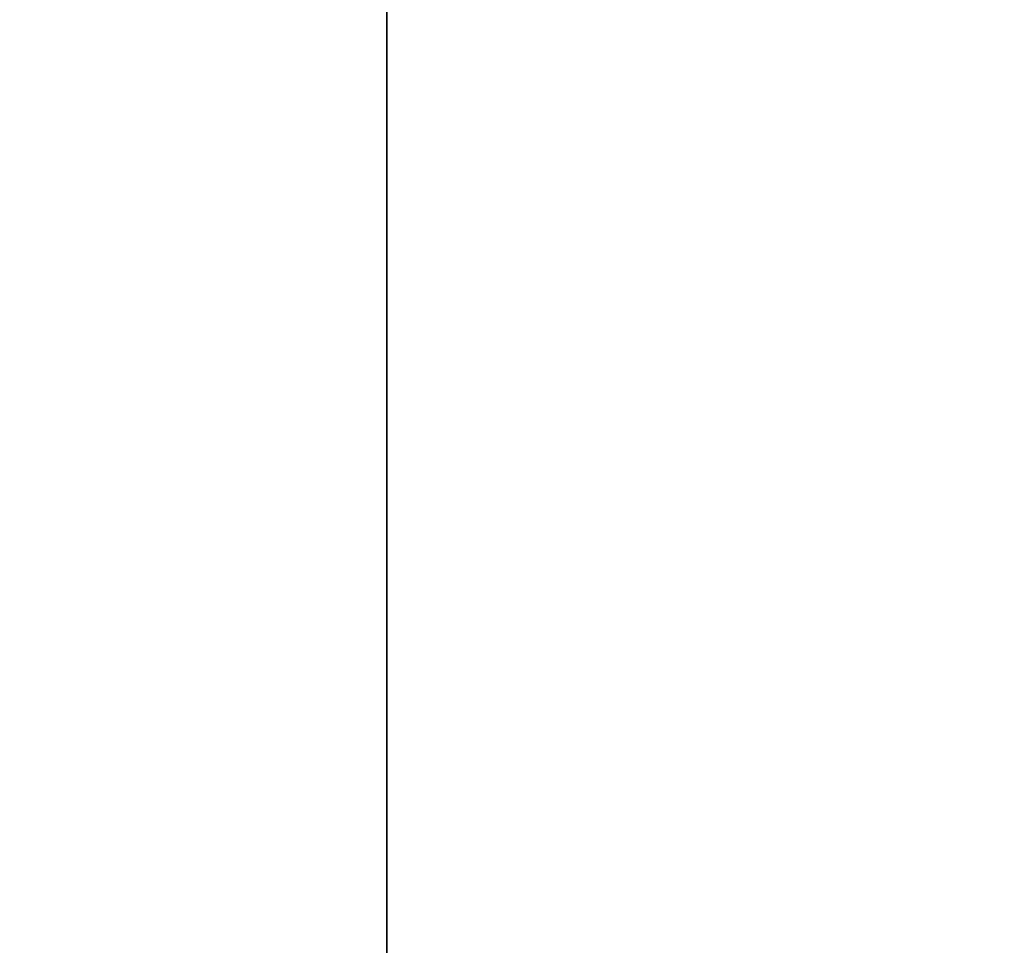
# Model space of a CAD drawing. Header units: millimetres. Extents: x 549 to 1049, y -22 to 79.
# Tile 105 of 127: x 664.861866 to 664.862481, y 47.986445 to 47.987024. Entities that reach past the tile are written whole.
import ezdxf

# ---------------------------------------------------------------- set-up
doc = ezdxf.new("R2010")
doc.units = ezdxf.units.MM
doc.header["$LTSCALE"] = 41.718519
doc.layers.add('34', color=7, linetype='CONTINUOUS')
doc.layers.add('35', color=7, linetype='CONTINUOUS')

msp = doc.modelspace()

# ---------------------------------------------------------------- linework, layer by layer
at = {"layer": '34', "color": 44, "linetype": 'Continuous', "true_color": 0x8c7500}
for points in [[(664.86209543, 77.39743011, 131.82690881), (658.10055307, -22.00256989, 136.2806055), (658.10055307, 77.39743011, 136.2806055), (664.86209543, 77.39743011, 131.82690881)], [(664.86209543, -22.00256989, 131.82690881), (658.10055307, -22.00256989, 136.2806055), (664.86209543, 77.39743011, 131.82690881), (664.86209543, -22.00256989, 131.82690881)], [(671.76431095, -22.00256989, 127.59449931), (664.86209543, -22.00256989, 131.82690881), (671.76431095, 77.39743011, 127.59449931), (671.76431095, -22.00256989, 127.59449931)], [(671.76431095, 77.39743011, 127.59449931), (664.86209543, -22.00256989, 131.82690881), (664.86209543, 77.39743011, 131.82690881), (671.76431095, 77.39743011, 127.59449931)]]:
    msp.add_3dface(points, dxfattribs=at)
at = {"layer": '35', "color": 44, "linetype": 'Continuous', "true_color": 0x8c7500}
for points in [[(664.64166484, 77.39743011, 553.64337743), (671.5394531, -22.00256989, 557.88299846), (671.5394531, 77.39743011, 557.88299846), (664.64166484, 77.39743011, 553.64337743)], [(664.64166484, -22.00256989, 553.64337743), (671.5394531, -22.00256989, 557.88299846), (664.64166484, 77.39743011, 553.64337743), (664.64166484, -22.00256989, 553.64337743)]]:
    msp.add_3dface(points, dxfattribs=at)

doc.saveas('drawing.dxf')
